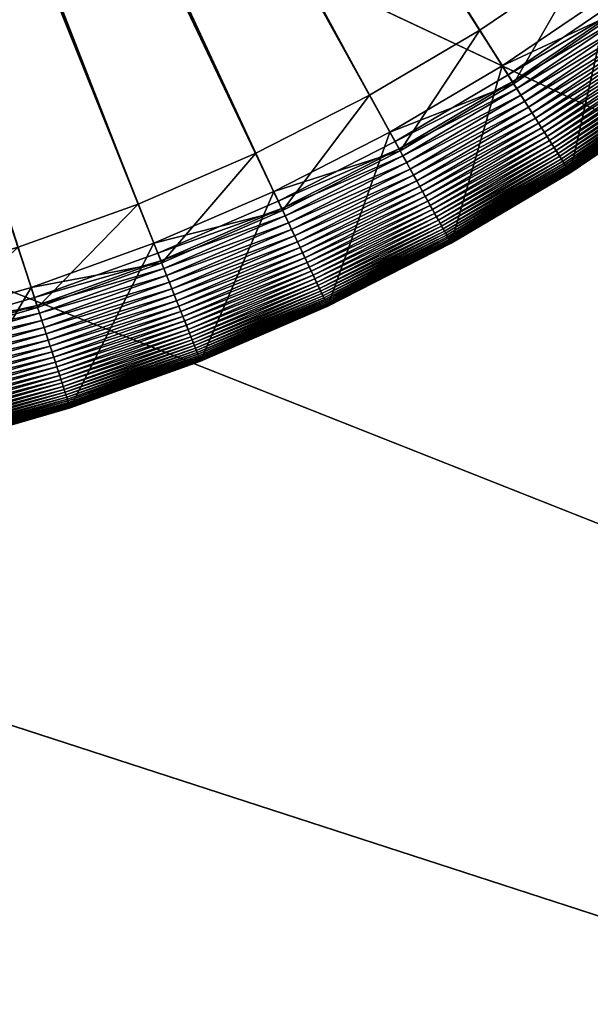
# Model space of a CAD drawing. Header units: millimetres. Extents: x -17.3 to 17.3, y -17.3 to 17.3.
# Tile 15 of 256: x -9.8 to -8.9, y 2.7 to 4.3. Entities that reach past the tile are written whole.
import ezdxf

# ---------------------------------------------------------------- set-up
doc = ezdxf.new("R2010")
doc.units = ezdxf.units.MM
doc.layers.get('0').update_dxf_attribs({"true_color": 0x5890e1})

msp = doc.modelspace()

# ---------------------------------------------------------------- meshes
at = {"color": 206, "true_color": 0x6c0888}
mesh = msp.add_polyface(dxfattribs=at)
corners = [(0, 16.6892, 33.4678), (0, 0, 33.4678), (-1.0479, 16.6563, 33.4678), (0, 0, 33.9833), (0, 16.2671, 33.8989), (-1.0214, 16.235, 33.8989), (-2.0917, 16.5576, 33.4678), (-2.0388, 16.1388, 33.8989), (-3.1272, 16.3936, 33.4678), (-3.0482, 15.979, 33.8989), (-4.1504, 16.1649, 33.4678), (-4.0455, 15.7561, 33.8989), (-5.1573, 15.8724, 33.4678), (-5.0268, 15.4709, 33.8989), (-6.1437, 15.5172, 33.4678), (-5.9883, 15.1248, 33.8989), (-7.1059, 15.1009, 33.4678), (-6.9262, 14.7189, 33.8989), (-8.0401, 14.6249, 33.4678), (-7.8367, 14.255, 33.8989), (-8.9425, 14.0912, 33.4678), (-8.7164, 13.7348, 33.8989), (-9.8097, 13.5019, 33.4678), (-9.5616, 13.1604, 33.8989), (-10.6381, 12.8593, 33.4678), (-10.3691, 12.534, 33.8989), (-11.4246, 12.1659, 33.4678), (-11.1356, 11.8582, 33.8989), (-11.4698, 12.2141, 33.4685), (-12.1659, 11.4246, 33.4678), (-11.8582, 11.1356, 33.8989), (-11.1979, 11.9245, 35.1652), (-11.9245, 11.1979, 35.1652), (-11.0823, 11.8015, 35.209), (-11.8015, 11.0823, 35.209), (-12.5891, 11.8219, 35.7037), (-12.8593, 10.6381, 33.4678), (-12.534, 10.3691, 33.8989), (-13.5019, 9.8097, 33.4678), (-13.1604, 9.5616, 33.8989), (-14.0912, 8.9425, 33.4678), (-13.7348, 8.7164, 33.8989), (-14.6249, 8.0401, 33.4678), (-14.255, 7.8367, 33.8989), (-15.1009, 7.1059, 33.4678), (-14.7189, 6.9262, 33.8989), (-15.5172, 6.1437, 33.4678), (-15.1248, 5.9883, 33.8989), (-15.8724, 5.1573, 33.4678), (-15.4709, 5.0268, 33.8989), (-16.1649, 4.1504, 33.4678), (-15.7561, 4.0455, 33.8989), (-16.3936, 3.1272, 33.4678), (-15.979, 3.0481, 33.8989), (-16.5576, 2.0917, 33.4678), (-16.1388, 2.0388, 33.8989), (-16.6563, 1.0479, 33.4678), (-16.235, 1.0214, 33.8989), (-16.6892, 0, 33.4678), (-16.2671, 0, 33.8989)]
mesh.append_faces([[corners[k] for k in face] for face in [(0, 1, 2), (2, 1, 6), (6, 1, 8), (8, 1, 10), (10, 1, 12), (12, 1, 14), (14, 1, 16), (16, 1, 18), (18, 1, 20), (20, 1, 22), (22, 1, 24), (24, 1, 26), (26, 1, 29), (27, 32, 30), (31, 34, 32), (33, 35, 34), (29, 1, 36), (36, 1, 38), (38, 1, 40), (40, 1, 42), (42, 1, 44), (44, 1, 46), (46, 1, 48), (48, 1, 50), (50, 1, 52), (52, 1, 54), (54, 1, 56), (56, 1, 58)]], dxfattribs={"vtx0": -1, "color": 206})
mesh.append_faces([[corners[k] for k in face] for face in [(3, 4, 5), (3, 5, 7), (3, 7, 9), (3, 9, 11), (3, 11, 13), (3, 13, 15), (3, 15, 17), (3, 17, 19), (3, 19, 21), (3, 21, 23), (3, 23, 25), (3, 25, 27), (28, 26, 29), (3, 27, 30), (27, 31, 32), (31, 33, 34), (3, 30, 37), (3, 37, 39), (3, 39, 41), (3, 41, 43), (3, 43, 45), (3, 45, 47), (3, 47, 49), (3, 49, 51), (3, 51, 53), (3, 53, 55), (3, 55, 57), (3, 57, 59)]], dxfattribs={"vtx2": -1, "color": 206})
mesh = msp.add_polyface(dxfattribs=at)
corners = [(-10.5594, 6.9843, -9.131), (-7.6824, 6.0345, -9.1141), (-10.5634, 6.9706, -9.131), (-7.6021, 6.0084, -8.7449), (-10.5634, 6.9706, -8.7449), (-10.5682, 6.9572, -8.7449), (-7.7517, 5.8421, -9.1141), (-10.5682, 6.9572, -9.131), (-7.6732, 5.811, -8.7449), (-10.5739, 6.9441, -8.7449), (-7.833, 5.6543, -9.1141), (-10.5739, 6.9441, -9.131), (-7.7565, 5.6183, -8.7449), (-10.5804, 6.9314, -8.7449), (-7.9258, 5.4721, -9.1141), (-10.5804, 6.9314, -9.131), (-7.8518, 5.4314, -8.7449), (-10.5876, 6.9191, -8.7449), (-8.03, 5.296, -9.1141), (-10.5876, 6.9191, -9.131), (-7.9586, 5.2507, -8.7449), (-10.5956, 6.9073, -8.7449), (-8.1449, 5.1268, -9.1141), (-10.5956, 6.9073, -9.131), (-8.0766, 5.0771, -8.7449), (-10.6044, 6.8961, -8.7449), (-8.2703, 4.9652, -9.1141), (-10.6044, 6.8961, -9.131), (-8.2052, 4.9113, -8.7449), (-10.6138, 6.8854, -8.7449), (-8.4056, 4.8117, -9.1141), (-10.6138, 6.8854, -9.131), (-8.344, 4.7539, -8.7449), (-10.6239, 6.8753, -8.7449), (-8.5502, 4.6671, -9.1141), (-10.6239, 6.8753, -9.131), (-8.4924, 4.6055, -8.7449), (-10.6346, 6.8659, -8.7449), (-8.7037, 4.5318, -9.1141), (-10.6346, 6.8659, -9.131), (-8.6498, 4.4667, -8.7449), (-10.6458, 6.8571, -8.7449), (-8.8653, 4.4064, -9.1141), (-10.6458, 6.8571, -9.131), (-8.8156, 4.3381, -8.7449), (-10.6576, 6.8491, -8.7449), (-8.9892, 4.2201, -8.7449), (-9.0345, 4.2915, -9.1141), (-10.6576, 6.8491, -9.131), (-10.6699, 6.8419, -8.7449), (-9.1699, 4.1133, -8.7449), (-9.2106, 4.1873, -9.1141), (-10.6699, 6.8419, -9.131), (-10.6826, 6.8354, -8.7449), (-9.3568, 4.018, -8.7449), (-9.3928, 4.0945, -9.1141), (-10.6826, 6.8354, -9.131), (-10.6957, 6.8297, -8.7449), (-9.5495, 3.9347, -8.7449), (-9.5806, 4.0132, -9.1141), (-10.6957, 6.8297, -9.131), (-10.7091, 6.8249, -8.7449), (-9.7469, 3.8636, -8.7449), (-9.773, 3.9439, -9.1141), (-10.7091, 6.8249, -9.131), (-10.7228, 6.8209, -8.7449), (-9.9484, 3.805, -8.7449), (-9.9695, 3.8869, -9.1141), (-10.7228, 6.8209, -9.131), (-10.7367, 6.8178, -8.7449), (-10.1533, 3.7592, -8.7449), (-10.1691, 3.8422, -9.1141), (-10.7367, 6.8178, -9.131), (-10.7508, 6.8156, -8.7449), (-10.3605, 3.7264, -8.7449), (-10.3711, 3.8102, -9.1141), (-10.7508, 6.8156, -9.131), (-10.765, 6.8142, -8.7449), (-10.5748, 3.791, -9.1141), (-10.765, 6.8142, -9.131), (-10.5695, 3.7067, -8.7449), (-10.7792, 6.8138, -8.7449), (-10.7792, 3.7846, -9.1141), (-10.7792, 6.8138, -9.131)]
mesh.append_faces([[corners[k] for k in face] for face in [(0, 1, 2), (2, 6, 7), (7, 10, 11), (11, 14, 15), (15, 18, 19), (19, 22, 23), (23, 26, 27), (27, 30, 31), (31, 34, 35), (35, 38, 39), (39, 42, 43), (44, 45, 46), (43, 47, 48), (46, 49, 50), (48, 51, 52), (50, 53, 54), (52, 55, 56), (54, 57, 58), (56, 59, 60), (58, 61, 62), (60, 63, 64), (62, 65, 66), (64, 67, 68), (66, 69, 70), (68, 71, 72), (70, 73, 74), (72, 75, 76), (76, 78, 79), (79, 82, 83)]], dxfattribs={"vtx0": -1, "color": 206})
mesh.append_faces([[corners[k] for k in face] for face in [(3, 4, 5), (8, 5, 9), (12, 9, 13), (16, 13, 17), (20, 17, 21), (24, 21, 25), (28, 25, 29), (32, 29, 33), (36, 33, 37), (40, 37, 41), (44, 41, 45), (43, 42, 47), (46, 45, 49), (48, 47, 51), (50, 49, 53), (52, 51, 55), (54, 53, 57), (56, 55, 59), (58, 57, 61), (60, 59, 63), (62, 61, 65), (64, 63, 67), (66, 65, 69), (68, 67, 71), (70, 69, 73), (72, 71, 75), (74, 73, 77), (76, 75, 78), (80, 77, 81), (79, 78, 82)]], dxfattribs={"vtx2": -1, "color": 206})
mesh = msp.add_polyface(dxfattribs=at)
corners = [(-8.6039, 4.4113, -8.7553), (-8.7796, 4.2884, -8.7522), (-8.7733, 4.2799, -8.7553), (-8.6107, 4.4194, -8.7522), (-8.7861, 4.2974, -8.7497), (-8.6178, 4.428, -8.7497), (-8.793, 4.3069, -8.7476), (-8.6252, 4.437, -8.7476), (-8.8002, 4.3168, -8.7461), (-8.633, 4.4464, -8.7461), (-8.8077, 4.3272, -8.7452), (-8.6412, 4.4563, -8.7452), (-8.8156, 4.3381, -8.7449), (-8.7037, 4.5318, -9.1141), (-8.639, 4.4537, -9.3675), (-8.8057, 4.3244, -9.3675), (-8.8653, 4.4064, -9.1141), (-8.8256, 4.3517, -11.5706), (-8.6606, 4.4797, -11.5706), (-8.7064, 4.1877, -11.7242), (-8.7064, 4.1877, -8.9335), (-8.7066, 4.188, -8.9239), (-8.8898, 4.0635, -8.9239), (-8.7069, 4.1885, -8.9143), (-8.8901, 4.064, -8.9143), (-8.7075, 4.1893, -8.9048), (-8.8906, 4.0648, -8.9048), (-8.7083, 4.1903, -8.8954), (-8.8913, 4.0659, -8.8954), (-8.7092, 4.1916, -8.8861), (-8.8922, 4.0672, -8.8861), (-8.7104, 4.1932, -8.8769), (-8.8933, 4.0689, -8.8769), (-8.7117, 4.1951, -8.8679), (-8.8945, 4.0709, -8.8679), (-8.7133, 4.1973, -8.859), (-8.896, 4.0732, -8.859), (-8.7152, 4.1998, -8.8503), (-8.8976, 4.0758, -8.8503), (-8.7172, 4.2026, -8.8419), (-8.8995, 4.0787, -8.8419), (-8.7195, 4.2057, -8.8336), (-8.9016, 4.082, -8.8336), (-8.722, 4.2092, -8.8256), (-8.9039, 4.0856, -8.8256), (-8.7248, 4.213, -8.8178), (-8.9064, 4.0896, -8.8178), (-8.7278, 4.2172, -8.8103), (-8.9091, 4.0939, -8.8103), (-8.7311, 4.2217, -8.8031), (-8.9121, 4.0987, -8.8031), (-8.7346, 4.2266, -8.7963), (-8.9154, 4.1038, -8.7963), (-8.7385, 4.2318, -8.7898), (-8.9189, 4.1092, -8.7898), (-8.7426, 4.2375, -8.7836), (-8.9226, 4.1151, -8.7836), (-8.7469, 4.2435, -8.7778), (-8.9266, 4.1214, -8.7778), (-8.7516, 4.25, -8.7725), (-8.9309, 4.1282, -8.7725), (-8.7566, 4.2568, -8.7675), (-8.9354, 4.1353, -8.7675), (-8.7619, 4.2641, -8.763), (-8.9402, 4.1429, -8.763), (-8.7674, 4.2717, -8.7589), (-8.9453, 4.1509, -8.7589), (-8.9507, 4.1594, -8.7553), (-8.9563, 4.1683, -8.7522), (-8.9623, 4.1777, -8.7497), (-8.9685, 4.1875, -8.7476), (-8.9751, 4.1979, -8.7461), (-8.982, 4.2088, -8.7452), (-8.9892, 4.2201, -8.7449), (-8.9802, 4.2058, -9.3675), (-9.0345, 4.2915, -9.1141), (-8.9983, 4.2344, -11.5706), (-8.8896, 4.0632, -11.7242)]
mesh.append_faces([[corners[k] for k in face] for face in [(0, 1, 2), (3, 4, 1), (5, 6, 4), (7, 8, 6), (9, 10, 8), (11, 12, 10), (13, 15, 16), (14, 17, 15), (18, 19, 17), (51, 54, 52), (53, 56, 54), (55, 58, 56), (57, 60, 58), (59, 62, 60), (61, 64, 62), (63, 66, 64), (65, 67, 66), (2, 68, 67), (1, 69, 68), (4, 70, 69), (6, 71, 70), (8, 72, 71), (10, 73, 72), (16, 74, 75), (15, 76, 74), (17, 77, 76)]], dxfattribs={"vtx0": -1, "color": 206})
mesh.append_faces([[corners[k] for k in face] for face in [(13, 14, 15), (20, 21, 22), (21, 23, 24), (23, 25, 26), (25, 27, 28), (27, 29, 30), (29, 31, 32), (31, 33, 34), (33, 35, 36), (35, 37, 38), (37, 39, 40), (39, 41, 42), (41, 43, 44), (43, 45, 46), (45, 47, 48), (47, 49, 50), (49, 51, 52), (51, 53, 54), (53, 55, 56), (55, 57, 58), (57, 59, 60), (59, 61, 62), (61, 63, 64), (63, 65, 66), (65, 2, 67), (2, 1, 68), (1, 4, 69), (4, 6, 70), (6, 8, 71), (8, 10, 72), (10, 12, 73), (16, 15, 74), (15, 17, 76), (17, 19, 77)]], dxfattribs={"vtx2": -1, "color": 206})
mesh = msp.add_polyface(dxfattribs=at)
corners = [(-8.896, 4.0732, -8.859), (-9.0875, 3.9635, -8.8503), (-9.086, 3.9608, -8.859), (-8.8976, 4.0758, -8.8503), (-9.0892, 3.9665, -8.8419), (-8.8995, 4.0787, -8.8419), (-9.091, 3.9699, -8.8336), (-8.9016, 4.082, -8.8336), (-9.0931, 3.9737, -8.8256), (-8.9039, 4.0856, -8.8256), (-9.0954, 3.9778, -8.8178), (-8.9064, 4.0896, -8.8178), (-9.0979, 3.9823, -8.8103), (-8.9091, 4.0939, -8.8103), (-9.1006, 3.9872, -8.8031), (-8.9121, 4.0987, -8.8031), (-9.1035, 3.9925, -8.7963), (-8.9154, 4.1038, -8.7963), (-9.1066, 3.9982, -8.7898), (-8.9189, 4.1092, -8.7898), (-9.11, 4.0043, -8.7836), (-8.9226, 4.1151, -8.7836), (-9.1136, 4.0109, -8.7778), (-8.9266, 4.1214, -8.7778), (-9.1174, 4.0178, -8.7725), (-8.9309, 4.1282, -8.7725), (-9.1215, 4.0253, -8.7675), (-8.9354, 4.1353, -8.7675), (-9.1258, 4.0331, -8.763), (-8.9402, 4.1429, -8.763), (-9.1304, 4.0414, -8.7589), (-8.9453, 4.1509, -8.7589), (-9.1352, 4.0502, -8.7553), (-8.9507, 4.1594, -8.7553), (-9.1403, 4.0595, -8.7522), (-8.9563, 4.1683, -8.7522), (-9.1456, 4.0692, -8.7497), (-8.9623, 4.1777, -8.7497), (-8.9685, 4.1875, -8.7476), (-9.1513, 4.0795, -8.7476), (-8.9751, 4.1979, -8.7461), (-9.1572, 4.0902, -8.7461), (-8.982, 4.2088, -8.7452), (-9.1634, 4.1015, -8.7452), (-8.9892, 4.2201, -8.7449), (-9.1699, 4.1133, -8.7449), (-9.0345, 4.2915, -9.1141), (-8.9802, 4.2058, -9.3675), (-9.1617, 4.0985, -9.3675), (-9.2106, 4.1873, -9.1141), (-8.9983, 4.2344, -11.5706), (-9.178, 4.1281, -11.5706), (-9.0803, 3.9504, -11.7242), (-9.3009, 3.8992, -8.7898), (-9.3039, 3.9055, -8.7836), (-9.3071, 3.9123, -8.7778), (-9.3105, 3.9195, -8.7725), (-9.3141, 3.9271, -8.7675), (-9.3179, 3.9352, -8.763), (-9.3219, 3.9438, -8.7589), (-9.3262, 3.9529, -8.7553), (-9.3307, 3.9625, -8.7522), (-9.3354, 3.9725, -8.7497), (-9.3404, 3.9831, -8.7476), (-9.3456, 3.9942, -8.7461), (-9.3511, 4.0058, -8.7452), (-9.3568, 4.018, -8.7449), (-9.3497, 4.0027, -9.3675), (-9.3928, 4.0945, -9.1141), (-9.364, 4.0333, -11.5706), (-9.2777, 3.8498, -11.7242)]
mesh.append_faces([[corners[k] for k in face] for face in [(0, 1, 2), (3, 4, 1), (5, 6, 4), (7, 8, 6), (9, 10, 8), (11, 12, 10), (13, 14, 12), (15, 16, 14), (17, 18, 16), (19, 20, 18), (21, 22, 20), (23, 24, 22), (25, 26, 24), (27, 28, 26), (29, 30, 28), (31, 32, 30), (33, 34, 32), (35, 36, 34), (37, 39, 36), (38, 41, 39), (40, 43, 41), (42, 45, 43), (46, 48, 49), (47, 51, 48), (50, 52, 51), (28, 59, 58), (30, 60, 59), (32, 61, 60), (34, 62, 61), (36, 63, 62), (39, 64, 63), (41, 65, 64), (43, 66, 65), (49, 67, 68), (48, 69, 67), (51, 70, 69)]], dxfattribs={"vtx0": -1, "color": 206})
mesh.append_faces([[corners[k] for k in face] for face in [(37, 38, 39), (38, 40, 41), (40, 42, 43), (42, 44, 45), (46, 47, 48), (47, 50, 51), (16, 18, 53), (18, 20, 54), (20, 22, 55), (22, 24, 56), (24, 26, 57), (26, 28, 58), (28, 30, 59), (30, 32, 60), (32, 34, 61), (34, 36, 62), (36, 39, 63), (39, 41, 64), (41, 43, 65), (43, 45, 66), (49, 48, 67), (48, 51, 69), (51, 52, 70)]], dxfattribs={"vtx2": -1, "color": 206})
mesh = msp.add_polyface(dxfattribs=at)
corners = [(-8.7064, 4.1877, -11.7242), (-8.7064, 4.1877, -8.9431), (-8.8896, 4.0632, -8.9431), (-8.8896, 4.0632, -11.7242), (-8.7064, 4.1877, -8.9335), (-8.8896, 4.0632, -8.9335), (-8.8898, 4.0635, -8.9239), (-8.7066, 4.188, -8.9239), (-8.8901, 4.064, -8.9143), (-8.7069, 4.1885, -8.9143), (-8.8906, 4.0648, -8.9048), (-8.7075, 4.1893, -8.9048), (-8.8913, 4.0659, -8.8954), (-8.7083, 4.1903, -8.8954), (-8.8922, 4.0672, -8.8861), (-8.7092, 4.1916, -8.8861), (-8.8933, 4.0689, -8.8769), (-8.7104, 4.1932, -8.8769), (-8.8945, 4.0709, -8.8679), (-8.7117, 4.1951, -8.8679), (-8.896, 4.0732, -8.859), (-8.7133, 4.1973, -8.859), (-8.8976, 4.0758, -8.8503), (-8.7152, 4.1998, -8.8503), (-8.8995, 4.0787, -8.8419), (-8.7172, 4.2026, -8.8419), (-8.9016, 4.082, -8.8336), (-8.7195, 4.2057, -8.8336), (-8.9039, 4.0856, -8.8256), (-8.722, 4.2092, -8.8256), (-8.9064, 4.0896, -8.8178), (-8.7248, 4.213, -8.8178), (-8.9091, 4.0939, -8.8103), (-8.7278, 4.2172, -8.8103), (-8.9121, 4.0987, -8.8031), (-8.7311, 4.2217, -8.8031), (-8.9154, 4.1038, -8.7963), (-9.0803, 3.9504, -8.9431), (-9.0803, 3.9504, -11.7242), (-9.0803, 3.9504, -8.9335), (-9.0805, 3.9507, -8.9239), (-9.0808, 3.9512, -8.9143), (-9.0812, 3.9521, -8.9048), (-9.0818, 3.9532, -8.8954), (-9.0826, 3.9546, -8.8861), (-9.0836, 3.9564, -8.8769), (-9.0847, 3.9584, -8.8679), (-9.086, 3.9608, -8.859), (-9.0875, 3.9635, -8.8503), (-9.0892, 3.9665, -8.8419), (-9.091, 3.9699, -8.8336), (-9.0931, 3.9737, -8.8256), (-9.0954, 3.9778, -8.8178), (-9.0979, 3.9823, -8.8103), (-9.1006, 3.9872, -8.8031), (-9.1035, 3.9925, -8.7963), (-8.9189, 4.1092, -8.7898), (-9.1066, 3.9982, -8.7898), (-8.9226, 4.1151, -8.7836), (-9.11, 4.0043, -8.7836), (-8.9266, 4.1214, -8.7778), (-9.1136, 4.0109, -8.7778), (-8.9309, 4.1282, -8.7725), (-9.1174, 4.0178, -8.7725), (-8.9354, 4.1353, -8.7675), (-9.1215, 4.0253, -8.7675), (-8.9402, 4.1429, -8.763), (-9.1258, 4.0331, -8.763), (-8.9453, 4.1509, -8.7589), (-9.1304, 4.0414, -8.7589), (-8.9507, 4.1594, -8.7553), (-9.1352, 4.0502, -8.7553), (-8.9563, 4.1683, -8.7522), (-9.1403, 4.0595, -8.7522), (-8.9623, 4.1777, -8.7497), (-9.1456, 4.0692, -8.7497), (-8.9983, 4.2344, -11.5706)]
mesh.append_faces([[corners[k] for k in face] for face in [(0, 2, 3), (1, 5, 2), (4, 6, 5), (7, 8, 6), (9, 10, 8), (11, 12, 10), (13, 14, 12), (15, 16, 14), (17, 18, 16), (19, 20, 18), (21, 22, 20), (23, 24, 22), (25, 26, 24), (27, 28, 26), (29, 30, 28), (31, 32, 30), (33, 34, 32), (35, 36, 34), (3, 37, 38), (2, 39, 37), (5, 40, 39), (6, 41, 40), (8, 42, 41), (10, 43, 42), (12, 44, 43), (14, 45, 44), (16, 46, 45), (18, 47, 46)]], dxfattribs={"vtx0": -1, "color": 206})
mesh.append_faces([[corners[k] for k in face] for face in [(0, 1, 2), (1, 4, 5), (3, 2, 37), (2, 5, 39), (5, 6, 40), (6, 8, 41), (8, 10, 42), (10, 12, 43), (12, 14, 44), (14, 16, 45), (16, 18, 46), (18, 20, 47), (20, 22, 48), (22, 24, 49), (24, 26, 50), (26, 28, 51), (28, 30, 52), (30, 32, 53), (32, 34, 54), (34, 36, 55), (36, 56, 57), (56, 58, 59), (58, 60, 61), (60, 62, 63), (62, 64, 65), (64, 66, 67), (66, 68, 69), (68, 70, 71), (70, 72, 73), (72, 74, 75), (76, 3, 38)]], dxfattribs={"vtx2": -1, "color": 206})
mesh = msp.add_polyface(dxfattribs=at)
corners = [(-9.2777, 3.8498, -11.7242), (-9.481, 3.7618, -8.9431), (-9.481, 3.7618, -11.7242), (-9.2777, 3.8498, -8.9431), (-9.481, 3.7618, -8.9335), (-9.2777, 3.8498, -8.9335), (-9.4811, 3.7621, -8.9239), (-9.2778, 3.8501, -8.9239), (-9.4814, 3.7627, -8.9143), (-9.2781, 3.8507, -8.9143), (-9.4817, 3.7636, -8.9048), (-9.2785, 3.8516, -8.9048), (-9.4822, 3.7648, -8.8954), (-9.2791, 3.8527, -8.8954), (-9.4828, 3.7663, -8.8861), (-9.2798, 3.8542, -8.8861), (-9.4835, 3.7682, -8.8769), (-9.2806, 3.856, -8.8769), (-9.4844, 3.7703, -8.8679), (-9.2816, 3.8581, -8.8679), (-9.4854, 3.7728, -8.859), (-9.2827, 3.8605, -8.859), (-9.4865, 3.7757, -8.8503), (-9.2841, 3.8633, -8.8503), (-9.4878, 3.7789, -8.8419), (-9.2855, 3.8665, -8.8419), (-9.4892, 3.7826, -8.8336), (-9.2872, 3.87, -8.8336), (-9.4908, 3.7865, -8.8256), (-9.289, 3.8739, -8.8256), (-9.4925, 3.7909, -8.8178), (-9.291, 3.8781, -8.8178), (-9.4944, 3.7957, -8.8103), (-9.2932, 3.8828, -8.8103), (-9.4965, 3.8009, -8.8031), (-9.2956, 3.8878, -8.8031), (-9.2982, 3.8933, -8.7963), (-9.4987, 3.8065, -8.7963), (-9.3009, 3.8992, -8.7898), (-9.5011, 3.8126, -8.7898), (-9.3039, 3.9055, -8.7836), (-9.5037, 3.8191, -8.7836), (-9.3071, 3.9123, -8.7778), (-9.5064, 3.826, -8.7778), (-9.3105, 3.9195, -8.7725), (-9.5094, 3.8334, -8.7725), (-9.3141, 3.9271, -8.7675), (-9.5125, 3.8413, -8.7675), (-9.3179, 3.9352, -8.763), (-9.5158, 3.8496, -8.763), (-9.3219, 3.9438, -8.7589), (-9.5193, 3.8584, -8.7589), (-9.3262, 3.9529, -8.7553), (-9.523, 3.8677, -8.7553), (-9.3307, 3.9625, -8.7522), (-9.5269, 3.8776, -8.7522), (-9.3354, 3.9725, -8.7497), (-9.5309, 3.8879, -8.7497), (-9.3404, 3.9831, -8.7476), (-9.5353, 3.8988, -8.7476), (-9.3456, 3.9942, -8.7461), (-9.5398, 3.9102, -8.7461), (-9.3511, 4.0058, -8.7452), (-9.5445, 3.9222, -8.7452), (-9.3568, 4.018, -8.7449), (-9.5495, 3.9347, -8.7449), (-9.3928, 4.0945, -9.1141), (-9.3497, 4.0027, -9.3675), (-9.5432, 3.9189, -9.3675), (-9.5806, 4.0132, -9.1141), (-9.364, 4.0333, -11.5706), (-9.5557, 3.9504, -11.5706), (-9.6895, 3.6868, -8.9431), (-9.6895, 3.6868, -8.9335), (-9.6896, 3.6871, -8.9239), (-9.6898, 3.6877, -8.9143), (-9.6901, 3.6886, -8.9048), (-9.6905, 3.6898, -8.8954), (-9.691, 3.6914, -8.8861)]
mesh.append_faces([[corners[k] for k in face] for face in [(0, 1, 2), (3, 4, 1), (5, 6, 4), (7, 8, 6), (9, 10, 8), (11, 12, 10), (13, 14, 12), (15, 16, 14), (17, 18, 16), (19, 20, 18), (21, 22, 20), (23, 24, 22), (25, 26, 24), (27, 28, 26), (29, 30, 28), (31, 32, 30), (33, 34, 32), (35, 37, 34), (36, 39, 37), (38, 41, 39), (40, 43, 41), (42, 45, 43), (44, 47, 45), (46, 49, 47), (48, 51, 49), (50, 53, 51), (52, 55, 53), (54, 57, 55), (56, 59, 57), (58, 61, 59), (60, 63, 61), (62, 65, 63), (66, 68, 69), (67, 71, 68), (70, 2, 71)]], dxfattribs={"vtx0": -1, "color": 206})
mesh.append_faces([[corners[k] for k in face] for face in [(35, 36, 37), (36, 38, 39), (38, 40, 41), (40, 42, 43), (42, 44, 45), (44, 46, 47), (46, 48, 49), (48, 50, 51), (50, 52, 53), (52, 54, 55), (54, 56, 57), (56, 58, 59), (58, 60, 61), (60, 62, 63), (62, 64, 65), (66, 67, 68), (67, 70, 71), (70, 0, 2), (2, 1, 72), (1, 4, 73), (4, 6, 74), (6, 8, 75), (8, 10, 76), (10, 12, 77), (12, 14, 78)]], dxfattribs={"vtx2": -1, "color": 206})
mesh = msp.add_polyface(dxfattribs=at)
corners = [(-9.0803, 3.9504, -11.7242), (-9.0803, 3.9504, -8.9431), (-9.2777, 3.8498, -8.9431), (-9.2777, 3.8498, -11.7242), (-9.0803, 3.9504, -8.9335), (-9.2777, 3.8498, -8.9335), (-9.0805, 3.9507, -8.9239), (-9.2778, 3.8501, -8.9239), (-9.0808, 3.9512, -8.9143), (-9.2781, 3.8507, -8.9143), (-9.0812, 3.9521, -8.9048), (-9.2785, 3.8516, -8.9048), (-9.0818, 3.9532, -8.8954), (-9.2791, 3.8527, -8.8954), (-9.0826, 3.9546, -8.8861), (-9.2798, 3.8542, -8.8861), (-9.0836, 3.9564, -8.8769), (-9.2806, 3.856, -8.8769), (-9.0847, 3.9584, -8.8679), (-9.2816, 3.8581, -8.8679), (-9.086, 3.9608, -8.859), (-9.2827, 3.8605, -8.859), (-9.0875, 3.9635, -8.8503), (-9.2841, 3.8633, -8.8503), (-9.0892, 3.9665, -8.8419), (-9.2855, 3.8665, -8.8419), (-9.091, 3.9699, -8.8336), (-9.2872, 3.87, -8.8336), (-9.0931, 3.9737, -8.8256), (-9.289, 3.8739, -8.8256), (-9.0954, 3.9778, -8.8178), (-9.291, 3.8781, -8.8178), (-9.0979, 3.9823, -8.8103), (-9.2932, 3.8828, -8.8103), (-9.1006, 3.9872, -8.8031), (-9.2956, 3.8878, -8.8031), (-9.1035, 3.9925, -8.7963), (-9.2982, 3.8933, -8.7963), (-9.3009, 3.8992, -8.7898), (-9.1066, 3.9982, -8.7898), (-9.3039, 3.9055, -8.7836), (-9.11, 4.0043, -8.7836), (-9.3071, 3.9123, -8.7778), (-9.1136, 4.0109, -8.7778), (-9.3105, 3.9195, -8.7725), (-9.1174, 4.0178, -8.7725), (-9.3141, 3.9271, -8.7675), (-9.1215, 4.0253, -8.7675), (-9.3179, 3.9352, -8.763), (-9.481, 3.7618, -8.9431), (-9.481, 3.7618, -8.9335), (-9.4811, 3.7621, -8.9239), (-9.4814, 3.7627, -8.9143), (-9.4817, 3.7636, -8.9048), (-9.4822, 3.7648, -8.8954), (-9.4828, 3.7663, -8.8861), (-9.4835, 3.7682, -8.8769), (-9.4844, 3.7703, -8.8679), (-9.4854, 3.7728, -8.859), (-9.4865, 3.7757, -8.8503), (-9.4878, 3.7789, -8.8419), (-9.4892, 3.7826, -8.8336), (-9.4908, 3.7865, -8.8256), (-9.4925, 3.7909, -8.8178), (-9.4944, 3.7957, -8.8103), (-9.4965, 3.8009, -8.8031)]
mesh.append_faces([[corners[k] for k in face] for face in [(0, 2, 3), (1, 5, 2), (4, 7, 5), (6, 9, 7), (8, 11, 9), (10, 13, 11), (12, 15, 13), (14, 17, 15), (16, 19, 17), (18, 21, 19), (20, 23, 21), (22, 25, 23), (24, 27, 25), (26, 29, 27), (28, 31, 29), (30, 33, 31), (32, 35, 33), (34, 37, 35), (36, 38, 37), (39, 40, 38), (41, 42, 40), (43, 44, 42), (45, 46, 44), (47, 48, 46)]], dxfattribs={"vtx0": -1, "color": 206})
mesh.append_faces([[corners[k] for k in face] for face in [(0, 1, 2), (1, 4, 5), (4, 6, 7), (6, 8, 9), (8, 10, 11), (10, 12, 13), (12, 14, 15), (14, 16, 17), (16, 18, 19), (18, 20, 21), (20, 22, 23), (22, 24, 25), (24, 26, 27), (26, 28, 29), (28, 30, 31), (30, 32, 33), (32, 34, 35), (34, 36, 37), (3, 2, 49), (2, 5, 50), (5, 7, 51), (7, 9, 52), (9, 11, 53), (11, 13, 54), (13, 15, 55), (15, 17, 56), (17, 19, 57), (19, 21, 58), (21, 23, 59), (23, 25, 60), (25, 27, 61), (27, 29, 62), (29, 31, 63), (31, 33, 64), (33, 35, 65)]], dxfattribs={"vtx2": -1, "color": 206})
mesh = msp.add_polyface(dxfattribs=at)
corners = [(-9.5398, 3.9102, -8.7461), (-9.7428, 3.8508, -8.7452), (-9.7388, 3.8386, -8.7461), (-9.5445, 3.9222, -8.7452), (-9.7469, 3.8636, -8.7449), (-9.5806, 4.0132, -9.1141), (-9.7417, 3.8475, -9.3675), (-9.773, 3.9439, -9.1141), (-9.5432, 3.9189, -9.3675), (-9.7521, 3.8796, -11.5706), (-9.6895, 3.6868, -11.7242), (-9.6895, 3.6868, -8.9431), (-9.9022, 3.625, -8.9431), (-9.9022, 3.625, -11.7242), (-9.6895, 3.6868, -8.9335), (-9.9022, 3.625, -8.9335), (-9.6896, 3.6871, -8.9239), (-9.9023, 3.6253, -8.9239), (-9.6898, 3.6877, -8.9143), (-9.9025, 3.6259, -8.9143), (-9.6901, 3.6886, -8.9048), (-9.9027, 3.6268, -8.9048), (-9.6905, 3.6898, -8.8954), (-9.903, 3.6281, -8.8954), (-9.691, 3.6914, -8.8861), (-9.9034, 3.6297, -8.8861), (-9.6916, 3.6933, -8.8769), (-9.9039, 3.6316, -8.8769), (-9.6923, 3.6955, -8.8679), (-9.9045, 3.6338, -8.8679), (-9.6931, 3.698, -8.859), (-9.9052, 3.6364, -8.859), (-9.6941, 3.701, -8.8503), (-9.9059, 3.6394, -8.8503), (-9.6952, 3.7043, -8.8419), (-9.9068, 3.6428, -8.8419), (-9.6964, 3.708, -8.8336), (-9.9078, 3.6466, -8.8336), (-9.6977, 3.7121, -8.8256), (-9.9088, 3.6507, -8.8256), (-9.6991, 3.7165, -8.8178), (-9.91, 3.6553, -8.8178), (-9.7007, 3.7214, -8.8103), (-9.9113, 3.6603, -8.8103), (-9.7025, 3.7268, -8.8031), (-9.9127, 3.6657, -8.8031), (-9.7043, 3.7325, -8.7963), (-9.9142, 3.6715, -8.7963), (-9.7063, 3.7387, -8.7898), (-9.9158, 3.6778, -8.7898), (-9.7085, 3.7453, -8.7836), (-9.9175, 3.6846, -8.7836), (-9.7108, 3.7524, -8.7778), (-9.9194, 3.6918, -8.7778), (-9.7133, 3.76, -8.7725), (-9.9214, 3.6995, -8.7725), (-9.7159, 3.768, -8.7675), (-9.9235, 3.7077, -8.7675), (-9.7186, 3.7766, -8.763), (-9.9257, 3.7164, -8.763), (-9.7216, 3.7856, -8.7589), (-9.9281, 3.7256, -8.7589), (-9.7247, 3.7951, -8.7553), (-9.9305, 3.7353, -8.7553), (-9.7279, 3.8052, -8.7522), (-9.9332, 3.7456, -8.7522), (-9.7314, 3.8158, -8.7497), (-9.9359, 3.7563, -8.7497), (-9.735, 3.8269, -8.7476), (-9.9389, 3.7677, -8.7476), (-9.9419, 3.7795, -8.7461), (-9.9451, 3.792, -8.7452), (-9.9484, 3.805, -8.7449), (-9.9442, 3.7887, -9.3675), (-9.9526, 3.8214, -11.5706)]
mesh.append_faces([[corners[k] for k in face] for face in [(0, 1, 2), (3, 4, 1), (5, 6, 7), (8, 9, 6), (10, 12, 13), (11, 15, 12), (14, 17, 15), (16, 19, 17), (18, 21, 19), (20, 23, 21), (22, 25, 23), (24, 27, 25), (26, 29, 27), (28, 31, 29), (30, 33, 31), (32, 35, 33), (34, 37, 35), (36, 39, 37), (38, 41, 39), (40, 43, 41), (42, 45, 43), (44, 47, 45), (46, 49, 47), (48, 51, 49), (50, 53, 51)]], dxfattribs={"vtx0": -1, "color": 206})
mesh.append_faces([[corners[k] for k in face] for face in [(10, 11, 12), (11, 14, 15), (14, 16, 17), (16, 18, 19), (18, 20, 21), (20, 22, 23), (22, 24, 25), (24, 26, 27), (26, 28, 29), (28, 30, 31), (30, 32, 33), (32, 34, 35), (34, 36, 37), (36, 38, 39), (38, 40, 41), (40, 42, 43), (42, 44, 45), (44, 46, 47), (46, 48, 49), (48, 50, 51), (50, 52, 53), (52, 54, 55), (54, 56, 57), (56, 58, 59), (58, 60, 61), (60, 62, 63), (62, 64, 65), (64, 66, 67), (66, 68, 69), (68, 2, 70), (2, 1, 71), (1, 4, 72), (7, 6, 73), (6, 9, 74), (9, 10, 13)]], dxfattribs={"vtx2": -1, "color": 206})
mesh = msp.add_polyface(dxfattribs=at)
corners = [(-9.481, 3.7618, -11.7242), (-9.6895, 3.6868, -8.9431), (-9.6895, 3.6868, -11.7242), (-9.481, 3.7618, -8.9431), (-9.6895, 3.6868, -8.9335), (-9.481, 3.7618, -8.9335), (-9.6896, 3.6871, -8.9239), (-9.4811, 3.7621, -8.9239), (-9.6898, 3.6877, -8.9143), (-9.4814, 3.7627, -8.9143), (-9.6901, 3.6886, -8.9048), (-9.4817, 3.7636, -8.9048), (-9.6905, 3.6898, -8.8954), (-9.4822, 3.7648, -8.8954), (-9.691, 3.6914, -8.8861), (-9.4828, 3.7663, -8.8861), (-9.4835, 3.7682, -8.8769), (-9.6916, 3.6933, -8.8769), (-9.4844, 3.7703, -8.8679), (-9.6923, 3.6955, -8.8679), (-9.4854, 3.7728, -8.859), (-9.6931, 3.698, -8.859), (-9.4865, 3.7757, -8.8503), (-9.6941, 3.701, -8.8503), (-9.4878, 3.7789, -8.8419), (-9.6952, 3.7043, -8.8419), (-9.4892, 3.7826, -8.8336), (-9.6964, 3.708, -8.8336), (-9.4908, 3.7865, -8.8256), (-9.6977, 3.7121, -8.8256), (-9.4925, 3.7909, -8.8178), (-9.6991, 3.7165, -8.8178), (-9.4944, 3.7957, -8.8103), (-9.7007, 3.7214, -8.8103), (-9.4965, 3.8009, -8.8031), (-9.7025, 3.7268, -8.8031), (-9.4987, 3.8065, -8.7963), (-9.7043, 3.7325, -8.7963), (-9.5011, 3.8126, -8.7898), (-9.7063, 3.7387, -8.7898), (-9.5037, 3.8191, -8.7836), (-9.7085, 3.7453, -8.7836), (-9.5064, 3.826, -8.7778), (-9.7108, 3.7524, -8.7778), (-9.5094, 3.8334, -8.7725), (-9.7133, 3.76, -8.7725), (-9.5125, 3.8413, -8.7675), (-9.7159, 3.768, -8.7675), (-9.5158, 3.8496, -8.763), (-9.7186, 3.7766, -8.763), (-9.5193, 3.8584, -8.7589), (-9.7216, 3.7856, -8.7589), (-9.523, 3.8677, -8.7553), (-9.7247, 3.7951, -8.7553), (-9.5269, 3.8776, -8.7522), (-9.7279, 3.8052, -8.7522), (-9.5309, 3.8879, -8.7497), (-9.7314, 3.8158, -8.7497), (-9.5353, 3.8988, -8.7476), (-9.735, 3.8269, -8.7476), (-9.5398, 3.9102, -8.7461), (-9.7388, 3.8386, -8.7461), (-9.5445, 3.9222, -8.7452), (-9.7428, 3.8508, -8.7452), (-9.5495, 3.9347, -8.7449), (-9.7469, 3.8636, -8.7449), (-9.5806, 4.0132, -9.1141), (-9.5432, 3.9189, -9.3675), (-9.7417, 3.8475, -9.3675), (-9.5557, 3.9504, -11.5706), (-9.7521, 3.8796, -11.5706)]
mesh.append_faces([[corners[k] for k in face] for face in [(0, 1, 2), (3, 4, 1), (5, 6, 4), (7, 8, 6), (9, 10, 8), (11, 12, 10), (13, 14, 12), (15, 17, 14), (16, 19, 17), (18, 21, 19), (20, 23, 21), (22, 25, 23), (24, 27, 25), (26, 29, 27), (28, 31, 29), (30, 33, 31), (32, 35, 33), (34, 37, 35), (36, 39, 37), (38, 41, 39), (40, 43, 41), (42, 45, 43), (44, 47, 45), (46, 49, 47), (48, 51, 49), (50, 53, 51), (52, 55, 53), (54, 57, 55), (56, 59, 57), (58, 61, 59), (69, 2, 70)]], dxfattribs={"vtx0": -1, "color": 206})
mesh.append_faces([[corners[k] for k in face] for face in [(15, 16, 17), (16, 18, 19), (18, 20, 21), (20, 22, 23), (22, 24, 25), (24, 26, 27), (26, 28, 29), (28, 30, 31), (30, 32, 33), (32, 34, 35), (34, 36, 37), (36, 38, 39), (38, 40, 41), (40, 42, 43), (42, 44, 45), (44, 46, 47), (46, 48, 49), (48, 50, 51), (50, 52, 53), (52, 54, 55), (54, 56, 57), (56, 58, 59), (58, 60, 61), (60, 62, 63), (62, 64, 65), (66, 67, 68), (67, 69, 70), (69, 0, 2)]], dxfattribs={"vtx2": -1, "color": 206})
mesh = msp.add_polyface(dxfattribs=at)
corners = [(-9.7108, 3.7524, -8.7778), (-9.9214, 3.6995, -8.7725), (-9.9194, 3.6918, -8.7778), (-9.7133, 3.76, -8.7725), (-9.9235, 3.7077, -8.7675), (-9.7159, 3.768, -8.7675), (-9.9257, 3.7164, -8.763), (-9.7186, 3.7766, -8.763), (-9.9281, 3.7256, -8.7589), (-9.7216, 3.7856, -8.7589), (-9.9305, 3.7353, -8.7553), (-9.7247, 3.7951, -8.7553), (-9.9332, 3.7456, -8.7522), (-9.7279, 3.8052, -8.7522), (-9.9359, 3.7563, -8.7497), (-9.7314, 3.8158, -8.7497), (-9.9389, 3.7677, -8.7476), (-9.735, 3.8269, -8.7476), (-9.9419, 3.7795, -8.7461), (-9.7388, 3.8386, -8.7461), (-9.9451, 3.792, -8.7452), (-9.7428, 3.8508, -8.7452), (-9.9484, 3.805, -8.7449), (-9.773, 3.9439, -9.1141), (-9.9442, 3.7887, -9.3675), (-9.9695, 3.8869, -9.1141), (-9.7417, 3.8475, -9.3675), (-9.9526, 3.8214, -11.5706), (-9.7521, 3.8796, -11.5706), (-9.9022, 3.625, -11.7242), (-9.9022, 3.625, -8.9431), (-10.1184, 3.5766, -8.9431), (-10.1184, 3.5766, -11.7242), (-9.9022, 3.625, -8.9335), (-10.1184, 3.5767, -8.9335), (-9.9023, 3.6253, -8.9239), (-10.1185, 3.577, -8.9239), (-9.9025, 3.6259, -8.9143), (-10.1186, 3.5776, -8.9143), (-9.9027, 3.6268, -8.9048), (-10.1188, 3.5785, -8.9048), (-9.903, 3.6281, -8.8954), (-10.119, 3.5798, -8.8954), (-9.9034, 3.6297, -8.8861), (-10.1193, 3.5814, -8.8861), (-9.9039, 3.6316, -8.8769), (-10.1197, 3.5833, -8.8769), (-9.9045, 3.6338, -8.8679), (-10.1201, 3.5856, -8.8679), (-9.9052, 3.6364, -8.859), (-10.1206, 3.5883, -8.859), (-9.9059, 3.6394, -8.8503), (-10.1212, 3.5913, -8.8503), (-9.9068, 3.6428, -8.8419), (-10.1219, 3.5947, -8.8419), (-9.9078, 3.6466, -8.8336), (-10.1226, 3.5985, -8.8336), (-9.9088, 3.6507, -8.8256), (-10.1234, 3.6028, -8.8256), (-9.91, 3.6553, -8.8178), (-10.1243, 3.6074, -8.8178), (-9.9113, 3.6603, -8.8103), (-10.1253, 3.6124, -8.8103), (-9.9127, 3.6657, -8.8031), (-10.1263, 3.6179, -8.8031), (-9.9142, 3.6715, -8.7963), (-10.1274, 3.6239, -8.7963), (-9.9158, 3.6778, -8.7898), (-10.1287, 3.6303, -8.7898), (-9.9175, 3.6846, -8.7836), (-10.13, 3.6371, -8.7836), (-10.1314, 3.6444, -8.7778), (-10.1328, 3.6523, -8.7725), (-10.1344, 3.6606, -8.7675), (-10.1361, 3.6694, -8.763), (-10.1379, 3.6787, -8.7589), (-10.1398, 3.6885, -8.7553), (-10.1418, 3.6989, -8.7522), (-10.1438, 3.7099, -8.7497), (-10.146, 3.7214, -8.7476), (-10.1483, 3.7334, -8.7461), (-10.1507, 3.746, -8.7452), (-10.1533, 3.7592, -8.7449), (-10.1501, 3.7426, -9.3675), (-10.1564, 3.7758, -11.5706)]
mesh.append_faces([[corners[k] for k in face] for face in [(0, 1, 2), (3, 4, 1), (5, 6, 4), (7, 8, 6), (9, 10, 8), (11, 12, 10), (13, 14, 12), (15, 16, 14), (17, 18, 16), (19, 20, 18), (21, 22, 20), (23, 24, 25), (26, 27, 24), (28, 29, 27), (29, 31, 32), (30, 34, 31), (33, 36, 34), (35, 38, 36), (37, 40, 38), (39, 42, 40), (41, 44, 42), (43, 46, 44), (45, 48, 46), (47, 50, 48)]], dxfattribs={"vtx0": -1, "color": 206})
mesh.append_faces([[corners[k] for k in face] for face in [(29, 30, 31), (30, 33, 34), (33, 35, 36), (35, 37, 38), (37, 39, 40), (39, 41, 42), (41, 43, 44), (43, 45, 46), (45, 47, 48), (47, 49, 50), (49, 51, 52), (51, 53, 54), (53, 55, 56), (55, 57, 58), (57, 59, 60), (59, 61, 62), (61, 63, 64), (63, 65, 66), (65, 67, 68), (67, 69, 70), (69, 2, 71), (2, 1, 72), (1, 4, 73), (4, 6, 74), (6, 8, 75), (8, 10, 76), (10, 12, 77), (12, 14, 78), (14, 16, 79), (16, 18, 80), (18, 20, 81), (20, 22, 82), (25, 24, 83), (24, 27, 84), (27, 29, 32)]], dxfattribs={"vtx2": -1, "color": 206})

doc.saveas('drawing.dxf')
